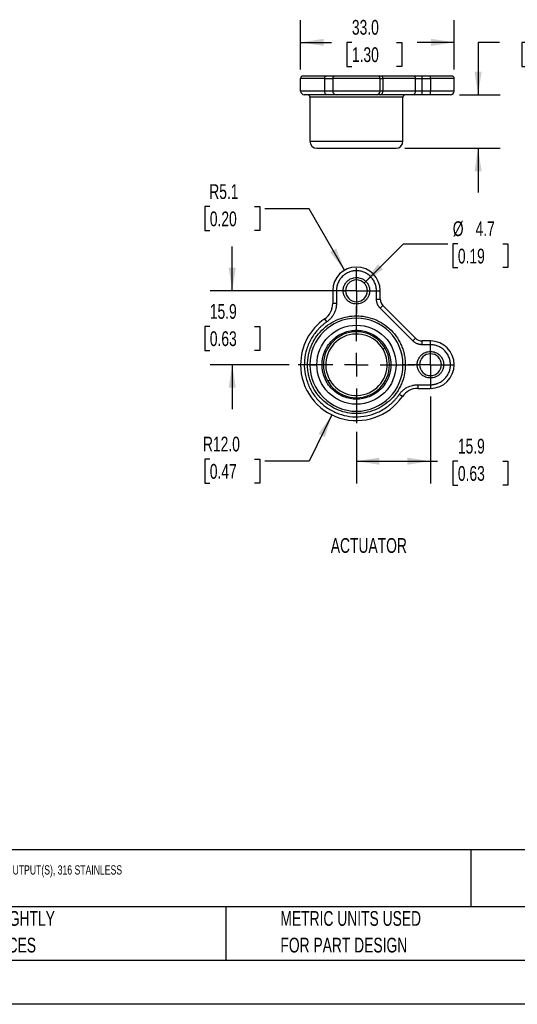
# Model space of a CAD drawing. Header units: millimetres. Extents: x 0 to 279, y 0 to 216.
# Tile 2 of 8: x 91 to 162, y 0 to 141. Entities that reach past the tile are written whole.
import ezdxf

# ---------------------------------------------------------------- set-up
doc = ezdxf.new("R2010")
doc.units = ezdxf.units.MM
doc.linetypes.add('CENTERX2', pattern=[20.32, 12.7, -2.54, 2.54, -2.54])
doc.layers.add('CENTER', color=40, linetype='CENTERX2')
doc.layers.add('DIMENSIONS', color=140, linetype='Continuous', lineweight=25)
doc.layers.add('TEXT', color=140, linetype='Continuous', lineweight=25)
doc.styles.add('SLDTEXTSTYLE0', font='TXT', dxfattribs={"width": 0.7})
doc.dimstyles.new('SLDDIMSTYLE1', dxfattribs={"dimtxt": 2.158008, "dimasz": 3.302, "dimexe": 0, "dimexo": 0.0625, "dimgap": 0.539502, "dimtad": 0, "dimtih": 1, "dimtoh": 1, "dimlfac": 1.5, "dimrnd": 1e-09, "dimzin": 12, "dimdsep": 46, "dimtxsty": 'SLDTEXTSTYLE0', "dimsah": 1, "dimcen": 0.09, "dimadec": 0, "dimazin": 3, "dimtfac": 1, "dimtmove": 0, "dimatfit": 0, "dimfxl": 0, "dimfrac": 2, "dimtolj": 1, "dimtzin": 12, "dimarcsym": 0})
doc.dimstyles.new('SLDDIMSTYLE2', dxfattribs={"dimtxt": 2.158008, "dimasz": 3.302, "dimexe": 0, "dimexo": 0.0625, "dimgap": 0.539502, "dimtad": 0, "dimtih": 1, "dimtoh": 1, "dimlfac": 1.5, "dimrnd": 1e-09, "dimzin": 12, "dimdsep": 46, "dimtxsty": 'SLDTEXTSTYLE0', "dimsah": 1, "dimcen": 0.09, "dimadec": 0, "dimazin": 3, "dimtfac": 1, "dimtofl": 0, "dimtmove": 0, "dimatfit": 3, "dimfxl": 0, "dimfrac": 2, "dimtolj": 1, "dimtzin": 12, "dimarcsym": 0})
doc.dimstyles.new('SLDDIMSTYLE3', dxfattribs={"dimtxt": 2.158008, "dimasz": 3.302, "dimexe": 0, "dimexo": 0.0625, "dimgap": 0.539502, "dimtad": 0, "dimtih": 1, "dimtoh": 1, "dimlfac": 1.5, "dimrnd": 1e-09, "dimzin": 4, "dimdsep": 46, "dimtxsty": 'SLDTEXTSTYLE0', "dimsah": 1, "dimcen": 0.09, "dimadec": 0, "dimazin": 1, "dimtfac": 1, "dimtofl": 0, "dimtmove": 0, "dimatfit": 3, "dimfxl": 0, "dimfrac": 2, "dimtolj": 1, "dimtzin": 12, "dimarcsym": 0})
doc.dimstyles.new('SLDDIMSTYLE6', dxfattribs={"dimtxt": 2.158008, "dimasz": 3.302, "dimexe": 0, "dimexo": 0.0625, "dimgap": 0.539502, "dimtad": 0, "dimtih": 1, "dimtoh": 1, "dimlfac": 1.5, "dimrnd": 1e-09, "dimzin": 12, "dimdsep": 46, "dimtxsty": 'SLDTEXTSTYLE0', "dimsah": 1, "dimcen": 0, "dimadec": 0, "dimazin": 3, "dimtfac": 1, "dimtofl": 0, "dimtmove": 0, "dimatfit": 3, "dimfxl": 0, "dimfrac": 2, "dimtolj": 1, "dimtzin": 12, "dimarcsym": 0})
doc.dimstyles.new('SLDDIMSTYLE7', dxfattribs={"dimtxt": 2.158008, "dimasz": 3.302, "dimexe": 0, "dimexo": 0.0625, "dimgap": 0.539502, "dimtad": 0, "dimtih": 1, "dimtoh": 1, "dimlfac": 1.5, "dimrnd": 1e-09, "dimzin": 4, "dimdsep": 46, "dimtxsty": 'SLDTEXTSTYLE0', "dimsah": 1, "dimcen": 0, "dimadec": 0, "dimazin": 1, "dimtfac": 1, "dimtofl": 0, "dimtmove": 0, "dimatfit": 3, "dimfxl": 0, "dimfrac": 2, "dimtolj": 1, "dimtzin": 12, "dimarcsym": 0})
doc.dimstyles.new('SLDDIMSTYLE8', dxfattribs={"dimtxt": 2.158008, "dimasz": 3.302, "dimexe": 0, "dimexo": 0.0625, "dimgap": 0.539502, "dimtad": 0, "dimtih": 1, "dimtoh": 1, "dimlfac": 1.5, "dimrnd": 1e-09, "dimzin": 12, "dimdsep": 46, "dimtxsty": 'SLDTEXTSTYLE0', "dimsah": 1, "dimcen": 0, "dimadec": 0, "dimazin": 3, "dimtfac": 1, "dimtofl": 0, "dimtmove": 0, "dimatfit": 3, "dimfxl": 0, "dimfrac": 2, "dimtolj": 1, "dimtzin": 12, "dimarcsym": 0})

# ---------------------------------------------------------------- blocks, each defined once
blk = doc.blocks.new('SW_NOTE_0')
at = {"layer": 'TEXT', "color": 0, "attachment_point": 1, "style": 'SLDTEXTSTYLE0'}
for s, insert, char_height in [('IDEM Z-RANGE SAFETY SWITCH SET, NON-CONTACT UNIQUELY CODED RFID, (2) OSSD SAFETY OUTPUT(S), (1) STATUS MONITORING OUTPUT(S), 316 STAINLESS', (0, 1.71), 1.32292), ('STEEL HOUSING, 18MM DIAMETER X 73MM BODY, 8-PIN M12 QUICK-DISCONNECT, 9.8IN/250MM CABLE LENGTH.', (0, -1.06), 1.3229)]:
    blk.add_mtext(s, dxfattribs=dict(at, insert=insert, char_height=char_height))
blk = doc.blocks.new('SW_NOTE_0_3')
at = {"layer": 'TEXT', "color": 0, "char_height": 2.1167, "attachment_point": 1, "style": 'SLDTEXTSTYLE0'}
for s, insert in [('PART DIMENSIONS MAY DIFFER SLIGHTLY', (0, 2.73)), ("DUE TO MANUFACTURER'S VARIANCES", (0, -1.09))]:
    blk.add_mtext(s, dxfattribs=dict(at, insert=insert))
blk = doc.blocks.new('SW_NOTE_0_6')
at = {"layer": 'TEXT', "color": 0, "char_height": 2.1167, "attachment_point": 1, "style": 'SLDTEXTSTYLE0'}
for s, insert in [('METRIC UNITS USED', (0, 2.73)), ('FOR PART DESIGN', (0, -1.09))]:
    blk.add_mtext(s, dxfattribs=dict(at, insert=insert))
blk = doc.blocks.new('_D_12')
at = {"layer": 'DIMENSIONS'}
for p, q in [((118.37, 114.31), (117.65, 114.31)), ((117.65, 114.31), (117.65, 110.88)), ((124.79, 114.31), (125.51, 114.31)), ((125.51, 114.31), (125.51, 110.88)), ((132.58, 114.01), (126.23, 114.01)), ((137.67, 105.2), (132.58, 114.01)), ((117.65, 110.88), (118.37, 110.88)), ((125.51, 110.88), (124.79, 110.88))]:
    blk.add_line(p, q, dxfattribs=at)
blk.add_solid([(137.67, 105.2), (136.46, 108.31), (135.58, 107.8)], dxfattribs=at)
at = {"layer": 'DIMENSIONS', "char_height": 2.117, "attachment_point": 1, "style": 'SLDTEXTSTYLE0'}
for s, insert in [('R5.1', (118.29, 117.52)), ('0.20', (118.37, 113.61))]:
    blk.add_mtext(s, dxfattribs=dict(at, insert=insert))
blk = doc.blocks.new('_D_13')
at = {"layer": 'DIMENSIONS'}
for p, q in [((121.58, 102.25), (121.58, 108.6)), ((136.2, 102.25), (118.4, 102.25)), ((118.37, 97.14), (117.65, 97.14)), ((117.65, 97.14), (117.65, 93.71)), ((124.79, 97.14), (125.51, 97.14)), ((125.51, 97.14), (125.51, 93.71)), ((117.65, 93.71), (118.37, 93.71)), ((125.51, 93.71), (124.79, 93.71)), ((129.74, 91.65), (118.4, 91.65)), ((121.58, 91.65), (121.58, 85.3))]:
    blk.add_line(p, q, dxfattribs=at)
for points in [[(121.58, 102.25), (122.09, 105.55), (121.07, 105.55)], [(121.58, 91.65), (121.07, 88.35), (122.09, 88.35)]]:
    blk.add_solid(points, dxfattribs=at)
at = {"layer": 'DIMENSIONS', "char_height": 2.117, "attachment_point": 1, "style": 'SLDTEXTSTYLE0'}
for s, insert in [('15.9', (118.37, 100.35)), ('0.63', (118.37, 96.44))]:
    blk.add_mtext(s, dxfattribs=dict(at, insert=insert))
blk = doc.blocks.new('_D_14')
at = {"layer": 'DIMENSIONS'}
for p, q in [((149.97, 87.12), (149.97, 74.65)), ((139.37, 82.02), (139.37, 74.65)), ((139.37, 77.83), (149.97, 77.83)), ((149.97, 77.83), (150.98, 77.83)), ((153.9, 77.83), (153.18, 77.83)), ((153.18, 77.83), (153.18, 74.4)), ((160.32, 77.83), (161.04, 77.83)), ((161.04, 77.83), (161.04, 74.4)), ((153.18, 74.4), (153.9, 74.4)), ((161.04, 74.4), (160.32, 74.4))]:
    blk.add_line(p, q, dxfattribs=at)
for points in [[(139.37, 77.83), (142.67, 77.32), (142.67, 78.34)], [(149.97, 77.83), (146.67, 78.34), (146.67, 77.32)]]:
    blk.add_solid(points, dxfattribs=at)
at = {"layer": 'DIMENSIONS', "char_height": 2.117, "attachment_point": 1, "style": 'SLDTEXTSTYLE0'}
for s, insert in [('15.9', (153.9, 81.04)), ('0.63', (153.9, 77.13))]:
    blk.add_mtext(s, dxfattribs=dict(at, insert=insert))
blk = doc.blocks.new('_D_15')
at = {"layer": 'DIMENSIONS'}
for p, q in [((135.85, 84.47), (132.58, 77.83)), ((118.37, 78.13), (117.65, 78.13)), ((117.65, 78.13), (117.65, 74.7)), ((124.79, 78.13), (125.51, 78.13)), ((125.51, 78.13), (125.51, 74.7)), ((132.58, 77.83), (126.23, 77.83)), ((117.65, 74.7), (118.37, 74.7)), ((125.51, 74.7), (124.79, 74.7))]:
    blk.add_line(p, q, dxfattribs=at)
blk.add_solid([(135.85, 84.47), (133.93, 81.73), (134.85, 81.28)], dxfattribs=at)
at = {"layer": 'DIMENSIONS', "char_height": 2.117, "attachment_point": 1, "style": 'SLDTEXTSTYLE0'}
for s, insert in [('R12.0', (117.39, 81.34)), ('0.47', (118.37, 77.43))]:
    blk.add_mtext(s, dxfattribs=dict(at, insert=insert))
blk = doc.blocks.new('_D_16')
at = {"layer": 'DIMENSIONS'}
for p, q in [((140.48, 103.36), (146.1, 108.98)), ((146.1, 108.98), (152.45, 108.98)), ((153.9, 108.98), (153.18, 108.98)), ((153.18, 108.98), (153.18, 105.56)), ((160.32, 108.98), (161.04, 108.98)), ((161.04, 108.98), (161.04, 105.56)), ((153.18, 105.56), (153.9, 105.56)), ((161.04, 105.56), (160.32, 105.56))]:
    blk.add_line(p, q, dxfattribs=at)
blk.add_solid([(140.48, 103.36), (143.17, 105.34), (142.45, 106.05)], dxfattribs=at)
at = {"layer": 'DIMENSIONS', "char_height": 2.117, "attachment_point": 1, "style": 'SLDTEXTSTYLE0'}
for s, insert in [('%%c', (153.17, 112.2)), ('4.7', (156.43, 112.2)), ('0.19', (153.9, 108.28))]:
    blk.add_mtext(s, dxfattribs=dict(at, insert=insert))
blk = doc.blocks.new('SW_CENTERMARKSYMBOL_1')
at = {"layer": 'CENTER', "color": 0}
for p, q in [((0, 3.39), (0, 8.36)), ((0, 0), (0, 1.69)), ((-3.39, 0), (-8.36, 0)), ((0, 0), (-1.69, 0)), ((0, 0), (0, -1.69)), ((0, 0), (1.69, 0)), ((3.39, 0), (8.36, 0)), ((0, -3.39), (0, -8.36))]:
    blk.add_line(p, q, dxfattribs=at)
blk = doc.blocks.new('SW_CENTERMARKSYMBOL_2')
at = {"layer": 'CENTER', "color": 0}
for p, q in [((0, 1.69), (0, 3.26)), ((0, 0), (0, 1.69)), ((-1.69, 0), (-3.26, 0)), ((0, 0), (-1.69, 0)), ((0, 0), (0, -1.69)), ((0, 0), (1.69, 0)), ((1.69, 0), (3.26, 0)), ((0, -1.69), (0, -3.26))]:
    blk.add_line(p, q, dxfattribs=at)
blk = doc.blocks.new('SW_CENTERMARKSYMBOL_3')
at = {"layer": 'CENTER', "color": 0}
for p, q in [((0, 1.69), (0, 3.26)), ((0, 0), (0, 1.69)), ((-1.69, 0), (-3.26, 0)), ((0, 0), (-1.69, 0)), ((0, 0), (0, -1.69)), ((0, 0), (1.69, 0)), ((1.69, 0), (3.26, 0)), ((0, -1.69), (0, -3.26))]:
    blk.add_line(p, q, dxfattribs=at)
blk = doc.blocks.new('_D_17')
at = {"layer": 'DIMENSIONS'}
for p, q in [((131.37, 133.95), (131.37, 141.02)), ((153.37, 133.95), (153.37, 141.02)), ((131.37, 137.84), (135.8, 137.84)), ((138.72, 137.84), (138, 137.84)), ((138, 137.84), (138, 134.41)), ((145.13, 137.84), (145.86, 137.84)), ((145.86, 137.84), (145.86, 134.41)), ((153.37, 137.84), (148.06, 137.84)), ((138, 134.41), (138.72, 134.41)), ((145.86, 134.41), (145.13, 134.41))]:
    blk.add_line(p, q, dxfattribs=at)
for points in [[(131.37, 137.84), (134.67, 137.34), (134.67, 138.35)], [(153.37, 137.84), (150.07, 138.35), (150.07, 137.34)]]:
    blk.add_solid(points, dxfattribs=at)
at = {"layer": 'DIMENSIONS', "char_height": 2.117, "attachment_point": 1, "style": 'SLDTEXTSTYLE0'}
for s, insert in [('33.0', (138.72, 141.06)), ('1.30', (138.72, 137.14))]:
    blk.add_mtext(s, dxfattribs=dict(at, insert=insert))
blk = doc.blocks.new('_D_18')
at = {"layer": 'DIMENSIONS'}
for p, q in [((159.87, 137.84), (156.79, 137.84)), ((156.79, 137.84), (156.79, 130.34)), ((163.77, 137.84), (163.04, 137.84)), ((163.04, 137.84), (163.04, 134.41)), ((170.18, 137.84), (170.9, 137.84)), ((170.9, 137.84), (170.9, 134.41)), ((163.04, 134.41), (163.77, 134.41)), ((170.9, 134.41), (170.18, 134.41)), ((154.11, 130.34), (159.97, 130.34)), ((146.31, 122.68), (159.97, 122.68)), ((156.79, 122.68), (156.79, 116.33))]:
    blk.add_line(p, q, dxfattribs=at)
for points in [[(156.79, 130.34), (157.3, 133.64), (156.29, 133.64)], [(156.79, 122.68), (156.29, 119.37), (157.3, 119.37)]]:
    blk.add_solid(points, dxfattribs=at)
at = {"layer": 'DIMENSIONS', "char_height": 2.117, "attachment_point": 1, "style": 'SLDTEXTSTYLE0'}
for s, insert in [('11.5', (163.77, 141.06)), ('0.45', (163.77, 137.14))]:
    blk.add_mtext(s, dxfattribs=dict(at, insert=insert))

msp = doc.modelspace()

# ---------------------------------------------------------------- linework, layer by layer
for p, q in [((134.8205, 132.6753), (131.3705, 132.6753)), ((131.3705, 130.8753), (131.3705, 132.6753)), ((134.8205, 132.6753), (135.9705, 132.6753)), ((134.8205, 130.8753), (134.8205, 132.6753)), ((142.7705, 132.6753), (135.9705, 132.6753)), ((135.9705, 132.6753), (135.9705, 130.8753)), ((142.7705, 130.8753), (142.7705, 132.6753)), ((142.7705, 132.6753), (143.161, 132.6753)), ((147.6008, 133.0086), (142.9253, 133.0086)), ((143.161, 132.6753), (143.161, 130.8753)), ((147.8365, 132.6753), (143.161, 132.6753)), ((147.8365, 130.8753), (147.8365, 132.6753)), ((147.8365, 132.6753), (148.7793, 132.6753)), ((148.7793, 132.6753), (148.7793, 133.0086)), ((149.9705, 133.0086), (148.7793, 133.0086)), ((148.7793, 130.8753), (148.7793, 132.6753)), ((148.7793, 132.6753), (149.9705, 132.6753)), ((149.9705, 132.6753), (149.9705, 133.0086)), ((153.3705, 132.6753), (149.9705, 132.6753)), ((149.9705, 132.6753), (149.9705, 130.8753)), ((153.3705, 130.8753), (153.3705, 132.6753)), ((134.8205, 130.8753), (131.3705, 130.8753)), ((146.0372, 130.0086), (132.7039, 130.0086)), ((132.7039, 130.0086), (132.7039, 123.6753)), ((135.9705, 130.8753), (134.8205, 130.8753)), ((142.7705, 130.8753), (135.9705, 130.8753)), ((143.161, 130.8753), (142.7705, 130.8753)), ((147.4594, 130.3419), (142.7839, 130.3419)), ((147.8365, 130.8753), (143.161, 130.8753)), ((146.0372, 123.6753), (146.0372, 130.0086)), ((148.7793, 130.8753), (147.8365, 130.8753)), ((148.7793, 130.3419), (148.7793, 130.8753)), ((149.9705, 130.8753), (148.7793, 130.8753)), ((149.9705, 130.3419), (148.7793, 130.3419)), ((153.3705, 130.8753), (149.9705, 130.8753)), ((149.9705, 130.3419), (149.9705, 130.8753)), ((132.7039, 123.6753), (146.0372, 123.6753)), ((135.9705, 102.2521), (135.9705, 100.4255)), ((136.5039, 102.2521), (135.9705, 102.2521)), ((136.5039, 102.2521), (136.5039, 100.4255)), ((137.4705, 102.2521), (137.8039, 102.2521)), ((140.9372, 102.2521), (141.2705, 102.2521)), ((142.2372, 101.0609), (142.2372, 102.2521)), ((142.2372, 102.2521), (142.7705, 102.2521)), ((142.7705, 101.0609), (142.7705, 102.2521)), ((136.5039, 100.4255), (135.9705, 100.4255)), ((142.2372, 101.0609), (142.7705, 101.0609)), ((142.7839, 99.741), (143.161, 100.1181)), ((147.4594, 95.0655), (142.7839, 99.741)), ((147.8365, 95.4426), (143.161, 100.1181)), ((135.1239, 97.7935), (134.8205, 98.2322)), ((147.4594, 95.0655), (147.8365, 95.4426)), ((148.7793, 94.5188), (148.7793, 95.0521)), ((149.9705, 95.0521), (148.7793, 95.0521)), ((149.9705, 94.5188), (149.9705, 95.0521)), ((143.4651, 94.0267), (143.1768, 93.8595)), ((149.9705, 94.5188), (148.7793, 94.5188)), ((132.7039, 91.6521), (132.3705, 91.6521)), ((132.7039, 91.6521), (133.7039, 91.6521)), ((134.4372, 91.6521), (134.6372, 91.6521)), ((144.1039, 91.6521), (144.3039, 91.6521)), ((145.0372, 91.6521), (146.0372, 91.6521)), ((146.3705, 91.6521), (146.0372, 91.6521)), ((148.0705, 91.6521), (148.4039, 91.6521)), ((151.5372, 91.6521), (151.8705, 91.6521)), ((152.8372, 91.6521), (153.3705, 91.6521)), ((135.5643, 89.4447), (135.2759, 89.2775)), ((148.144, 88.7854), (149.9705, 88.7854)), ((148.144, 88.7854), (148.144, 88.2521)), ((148.144, 88.2521), (149.9705, 88.2521)), ((149.9705, 88.7854), (149.9705, 88.2521)), ((145.9506, 87.1021), (145.5119, 87.4054))]:
    msp.add_line(p, q)
at = {"color": 7, "linetype": 'Continuous'}
msp.add_line((279.4025, 0.0027), (0.0025, 0.0027), dxfattribs=at)
at = {"flags": 128}
for points in [[(134.8205, 132.6753), (134.8242, 132.7403), (134.8349, 132.8028), (134.8525, 132.8605), (134.876, 132.911), (134.9048, 132.9524), (134.9376, 132.9832), (134.9731, 133.0022), (135.0101, 133.0086)], [(135.1239, 130.3419), (135.0647, 130.3522), (135.0078, 130.3825), (134.9553, 130.4318), (134.9094, 130.4981), (134.8716, 130.579), (134.8436, 130.6712), (134.8263, 130.7712), (134.8205, 130.8753)]]:
    msp.add_lwpolyline(points, dxfattribs=at)
for centre, radius, start, end in [((131.7039, 132.6753), 0.3333, 90, 180), ((136.3039, 132.6753), 0.3333, 90, 180), ((142.4372, 132.6753), 0.3333, 0, 90), ((142.8664, 132.7169), 0.2976, 351.950533, 78.578246), ((147.5419, 132.7169), 0.2976, 351.950533, 78.578246), ((153.0372, 132.6753), 0.3333, 0, 90), ((131.9039, 130.8753), 0.5333, 180, 270), ((132.3705, 130.0086), 0.3333, 0, 90), ((136.5039, 130.8753), 0.5333, 180, 270), ((142.2372, 130.8753), 0.5333, 270, 0), ((142.6896, 130.8086), 0.4761, 281.421754, 8.049467), ((146.3705, 130.0086), 0.3333, 90, 180), ((147.3651, 130.8086), 0.4761, 281.421754, 8.049467), ((152.8372, 130.8753), 0.5333, 270, 0), ((133.7039, 123.6753), 1, 180, 270), ((145.0372, 123.6753), 1, 270, 0), ((139.3705, 102.2521), 3.4, 0, 180), ((139.3705, 102.2521), 1.5667, 0, 180), ((139.3705, 102.2521), 1.5667, 180, 0), ((133.3039, 100.4255), 2.6667, 304.663105, 0), ((144.1039, 101.0609), 1.3333, 180, 225), ((139.3705, 91.6521), 8, 124.663105, 180), ((139.3705, 91.6521), 6.6667, 0, 180), ((139.3705, 91.6521), 4.7333, 0, 180), ((148.7793, 96.3854), 1.3333, 225, 270), ((149.9705, 91.6521), 3.4, 0, 90), ((149.9705, 91.6521), 1.5667, 0, 180), ((139.3705, 91.6521), 8, 180, 325.336895), ((139.3705, 91.6521), 6.6667, 180, 0), ((139.3705, 91.6521), 4.7333, 180, 0), ((149.9705, 91.6521), 1.5667, 180, 0), ((149.9705, 91.6521), 3.4, 270, 0), ((148.144, 85.5854), 2.6667, 90, 145.336895)]:
    msp.add_arc(centre, radius, start, end)
for points, knots in [([(135.0101, 133.0086), (134.8632, 133.0086), (134.5697, 133.0086), (134.1593, 133.0086), (133.7683, 133.0086), (133.4015, 133.0086), (133.0623, 133.0086), (132.7559, 133.0086), (132.4841, 133.0086), (132.2497, 133.0086), (132.056, 133.0086), (131.9035, 133.0086), (131.7919, 133.0086), (131.7269, 133.0086), (131.6995, 133.0086), (131.7056, 133.0086), (131.7065, 133.0086)], [0, 0, 0, 0, 0.07339262, 0.14661106, 0.22002485, 0.29644918, 0.37268616, 0.44915347, 0.52686602, 0.60438083, 0.68213707, 0.75920015, 0.83607077, 0.91317718, 0.98774708, 1, 1, 1, 1]), ([(142.4372, 133.0086), (142.4372, 133.0086), (141.0631, 133.0086), (137.678, 133.0086), (136.3039, 133.0086), (136.3039, 133.0086)], [0, 0, 0, 0, 0.5, 0.5, 1, 1, 1, 1]), ([(135.1239, 130.3419), (134.9808, 130.3419), (134.695, 130.3419), (134.2952, 130.3419), (133.9144, 130.3419), (133.5572, 130.3419), (133.2269, 130.3419), (132.9285, 130.3419), (132.6637, 130.3419), (132.4355, 130.3419), (132.2469, 130.3419), (132.0983, 130.3419), (131.9896, 130.3419), (131.9263, 130.3419), (131.8996, 130.3419), (131.9056, 130.3419), (131.9064, 130.3419)], [0, 0, 0, 0, 0.07339233, 0.14661077, 0.22002484, 0.2964486, 0.37268559, 0.44915346, 0.52686543, 0.60438024, 0.68213707, 0.75919957, 0.83607019, 0.91317718, 0.98774651, 1, 1, 1, 1]), ([(136.5039, 130.3419), (136.5032, 130.3419), (136.5018, 130.3419), (136.4906, 130.3419), (136.4726, 130.3419), (136.4473, 130.3419), (136.398, 130.3419), (136.306, 130.3419), (136.145, 130.3419), (135.9419, 130.3419), (135.7273, 130.3419), (135.519, 130.3419), (135.3293, 130.3419), (135.1924, 130.3419), (135.1239, 130.3419)], [0, 0, 0, 0, 0.04937004, 0.09858098, 0.14774467, 0.1969733, 0.24637858, 0.37314374, 0.50002018, 0.62678535, 0.75366179, 0.83583666, 0.91777615, 1, 1, 1, 1]), ([(142.2372, 130.3419), (142.2366, 130.3419), (142.2354, 130.3419), (142.2256, 130.3419), (142.21, 130.3419), (142.1879, 130.3419), (142.1596, 130.3419), (142.1249, 130.3419), (142.084, 130.3419), (142.0192, 130.3419), (141.9203, 130.3419), (141.773, 130.3419), (141.5996, 130.3419), (141.3353, 130.3419), (140.9535, 130.3419), (140.4444, 130.3419), (139.911, 130.3419), (139.3706, 130.3419), (138.8301, 130.3419), (138.2967, 130.3419), (137.7875, 130.3419), (137.4058, 130.3419), (137.1415, 130.3419), (136.9682, 130.3419), (136.8208, 130.3419), (136.7033, 130.3419), (136.6131, 130.3419), (136.5502, 130.3419), (136.511, 130.3419), (136.5062, 130.3419), (136.5039, 130.3419)], [0, 0, 0, 0, 0.01512611, 0.030152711, 0.045113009, 0.060040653, 0.074969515, 0.089933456, 0.104966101, 0.120100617, 0.1522578, 0.184453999, 0.217295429, 0.250176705, 0.315811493, 0.380082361, 0.440029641, 0.50001622, 0.55996351, 0.619950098, 0.684220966, 0.749855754, 0.782697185, 0.815578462, 0.847735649, 0.87993185, 0.91007673, 0.939956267, 0.969840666, 1, 1, 1, 1]), ([(142.7839, 130.3419), (142.7594, 130.3419), (142.7107, 130.3419), (142.6432, 130.3419), (142.5803, 130.3419), (142.5224, 130.3419), (142.4694, 130.3419), (142.4214, 130.3419), (142.3677, 130.3419), (142.3143, 130.3419), (142.2699, 130.3419), (142.2422, 130.3419), (142.2389, 130.3419), (142.2372, 130.3419)], [0, 0, 0, 0, 0.071975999, 0.143395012, 0.214481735, 0.285464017, 0.356570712, 0.42802948, 0.500064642, 0.625614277, 0.749971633, 0.874359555, 1, 1, 1, 1]), ([(148.7793, 130.3419), (148.7441, 130.3419), (148.6741, 130.3419), (148.5696, 130.3419), (148.4662, 130.3419), (148.364, 130.3419), (148.2629, 130.3419), (148.163, 130.3419), (148.0402, 130.3419), (147.8976, 130.3419), (147.7406, 130.3419), (147.5928, 130.3419), (147.504, 130.3419), (147.4594, 130.3419)], [0, 0, 0, 0, 0.071976, 0.14339501, 0.21448173, 0.28546402, 0.35657071, 0.42802948, 0.50006464, 0.62561428, 0.74997163, 0.87435956, 1, 1, 1, 1]), ([(152.8372, 130.3419), (152.8366, 130.3419), (152.8354, 130.3419), (152.8256, 130.3419), (152.81, 130.3419), (152.7879, 130.3419), (152.7596, 130.3419), (152.7249, 130.3419), (152.684, 130.3419), (152.6192, 130.3419), (152.5203, 130.3419), (152.373, 130.3419), (152.1996, 130.3419), (152.0012, 130.3419), (151.7813, 130.3419), (151.5437, 130.3419), (151.2915, 130.3419), (151.0331, 130.3419), (150.7711, 130.3419), (150.5086, 130.3419), (150.2412, 130.3419), (150.061, 130.3419), (149.9705, 130.3419)], [0, 0, 0, 0, 0.03023281, 0.06026674, 0.09016814, 0.12000428, 0.14984285, 0.17975153, 0.20979753, 0.24004715, 0.30432026, 0.36867135, 0.43431207, 0.50003244, 0.56567317, 0.63139353, 0.69566665, 0.76001775, 0.82026883, 0.87998957, 0.93972003, 1, 1, 1, 1]), ([(133.7039, 122.6753), (133.7039, 122.6753), (134.3009, 122.6753), (136.4263, 122.6753), (137.8677, 122.6753), (140.8734, 122.6753), (142.3148, 122.6753), (144.4401, 122.6753), (145.0372, 122.6753), (145.0372, 122.6753)], [0, 0, 0, 0, 0.25, 0.25, 0.5, 0.5, 0.75, 0.75, 1, 1, 1, 1]), ([(142.2372, 102.2521), (142.2366, 102.2975), (142.2354, 102.3879), (142.2256, 102.5229), (142.21, 102.6568), (142.1879, 102.7894), (142.1596, 102.9209), (142.1249, 103.0511), (142.084, 103.1802), (142.0192, 103.3556), (141.9203, 103.573), (141.773, 103.8251), (141.5996, 104.0628), (141.3353, 104.3557), (140.9535, 104.6661), (140.4444, 104.9294), (139.911, 105.0855), (139.3706, 105.1354), (138.8301, 105.0856), (138.2967, 104.9295), (137.7875, 104.6661), (137.4058, 104.3558), (137.1415, 104.0629), (136.9682, 103.8253), (136.8208, 103.5731), (136.7033, 103.3147), (136.6131, 103.0527), (136.5502, 102.7902), (136.511, 102.5227), (136.5062, 102.3426), (136.5039, 102.2521)], [0, 0, 0, 0, 0.01512611, 0.030152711, 0.045113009, 0.060040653, 0.074969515, 0.089933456, 0.104966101, 0.120100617, 0.1522578, 0.184453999, 0.217295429, 0.250176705, 0.315811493, 0.380082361, 0.440029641, 0.50001622, 0.55996351, 0.619950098, 0.684220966, 0.749855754, 0.782697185, 0.815578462, 0.847735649, 0.87993185, 0.91007673, 0.939956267, 0.969840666, 1, 1, 1, 1]), ([(137.4705, 102.2521), (137.471, 102.2864), (137.4721, 102.3549), (137.4805, 102.457), (137.4941, 102.5581), (137.5132, 102.6581), (137.5377, 102.7572), (137.5677, 102.8552), (137.6356, 103.0407), (137.7707, 103.303), (138.0178, 103.6046), (138.3196, 103.8519), (138.6574, 104.026), (139.0122, 104.1301), (139.3704, 104.1631), (139.7287, 104.1301), (140.0834, 104.0261), (140.4213, 103.8519), (140.723, 103.6048), (140.9703, 103.3031), (141.1171, 103.018), (141.1981, 102.7828), (141.2398, 102.6088), (141.2658, 102.4315), (141.2689, 102.3121), (141.2705, 102.2521)], [0, 0, 0, 0, 0.01728009, 0.03443717, 0.05152097, 0.06858187, 0.08567046, 0.10283708, 0.12013139, 0.18508009, 0.25008871, 0.31503744, 0.38004608, 0.44000053, 0.50001429, 0.55996876, 0.61998254, 0.68493124, 0.74993986, 0.81488859, 0.87989723, 0.91004717, 0.93993404, 0.96982825, 1, 1, 1, 1]), ([(141.2705, 102.2521), (141.27, 102.2178), (141.269, 102.1493), (141.2605, 102.0472), (141.247, 101.9461), (141.2278, 101.8461), (141.2033, 101.747), (141.1733, 101.649), (141.1054, 101.4634), (140.9703, 101.2012), (140.7232, 100.8996), (140.4214, 100.6523), (140.0836, 100.4781), (139.7288, 100.3741), (139.3706, 100.3411), (139.0123, 100.3741), (138.6577, 100.4781), (138.3197, 100.6522), (138.018, 100.8994), (137.7707, 101.2011), (137.6239, 101.4862), (137.5429, 101.7214), (137.5013, 101.8954), (137.4753, 102.0727), (137.4721, 102.1921), (137.4705, 102.2521)], [0, 0, 0, 0, 0.01728009, 0.03443717, 0.05152097, 0.06858187, 0.08567046, 0.10283708, 0.12013139, 0.18508009, 0.25008871, 0.31503744, 0.38004608, 0.44000053, 0.50001429, 0.55996876, 0.61998254, 0.68493124, 0.74993986, 0.81488859, 0.87989723, 0.91004717, 0.93993404, 0.96982825, 1, 1, 1, 1]), ([(136.5039, 100.4255), (136.5032, 100.3747), (136.5018, 100.2732), (136.4906, 100.1213), (136.4726, 99.9704), (136.4473, 99.8202), (136.398, 99.5933), (136.306, 99.2942), (136.145, 98.936), (135.9419, 98.5998), (135.7273, 98.3274), (135.519, 98.1117), (135.3293, 97.9426), (135.1924, 97.8433), (135.1239, 97.7935)], [0, 0, 0, 0, 0.04937004, 0.09858098, 0.14774467, 0.1969733, 0.24637858, 0.37314374, 0.50002018, 0.62678535, 0.75366179, 0.83583666, 0.91777615, 1, 1, 1, 1]), ([(142.7839, 99.741), (142.7594, 99.7662), (142.7107, 99.8166), (142.6432, 99.8968), (142.5803, 99.9801), (142.5224, 100.0668), (142.4694, 100.1567), (142.4214, 100.25), (142.3677, 100.3701), (142.3143, 100.5183), (142.2699, 100.696), (142.2422, 100.8773), (142.2389, 100.9995), (142.2372, 101.0609)], [0, 0, 0, 0, 0.071975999, 0.143395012, 0.214481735, 0.285464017, 0.356570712, 0.42802948, 0.500064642, 0.625614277, 0.749971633, 0.874359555, 1, 1, 1, 1]), ([(135.1239, 97.7935), (135.0619, 97.7499), (134.9383, 97.6628), (134.758, 97.5252), (134.582, 97.3828), (134.4106, 97.235), (134.2436, 97.082), (134.0811, 96.9238), (133.7847, 96.6171), (133.381, 96.1364), (132.9203, 95.4437), (132.5367, 94.6999), (132.1404, 93.6567), (131.8714, 92.3001), (131.9109, 90.6758), (132.2898, 89.1072), (133.0036, 87.6353), (134.0463, 86.3279), (135.3538, 85.2852), (136.8257, 84.5714), (138.3942, 84.1924), (140.0185, 84.153), (141.375, 84.422), (142.4182, 84.8182), (143.1619, 85.2018), (143.8548, 85.6625), (144.3788, 86.1027), (144.7629, 86.4822), (145.0295, 86.7758), (145.2812, 87.0824), (145.435, 87.2976), (145.5119, 87.4054)], [0, 0, 0, 0, 0.00869755, 0.01737561, 0.02604217, 0.03470527, 0.04337294, 0.0520532, 0.06075405, 0.09236673, 0.12399312, 0.15613735, 0.18829553, 0.25196204, 0.31357973, 0.37352592, 0.43598114, 0.50000236, 0.56402357, 0.62647879, 0.68642498, 0.74804267, 0.81170918, 0.84385341, 0.8760116, 0.90762427, 0.93925066, 0.95445699, 0.96962196, 0.98478861, 1, 1, 1, 1]), ([(132.3705, 91.6521), (132.3711, 91.7233), (132.3724, 91.8657), (132.3825, 92.079), (132.3986, 92.2917), (132.4214, 92.5038), (132.4506, 92.7153), (132.5122, 93.0787), (132.6324, 93.5894), (132.8549, 94.2416), (133.1444, 94.8776), (133.6252, 95.7008), (134.3856, 96.6373), (135.505, 97.5464), (136.7595, 98.1964), (138.0641, 98.5714), (139.3705, 98.6913), (140.6769, 98.5714), (141.9815, 98.1964), (143.2361, 97.5464), (144.3555, 96.6373), (145.1158, 95.7009), (145.5966, 94.8777), (145.8861, 94.2418), (146.1086, 93.5895), (146.2453, 93.0096), (146.3226, 92.5045), (146.3631, 92.0791), (146.368, 91.7945), (146.3705, 91.6521)], [0, 0, 0, 0, 0.00973125, 0.01944528, 0.02915114, 0.0388579, 0.04857462, 0.05831033, 0.0891984, 0.12010239, 0.15227815, 0.18446989, 0.25011908, 0.31576827, 0.38005324, 0.4417723, 0.50000335, 0.5582344, 0.61995346, 0.68423843, 0.74988762, 0.81553681, 0.84771257, 0.87990431, 0.91079238, 0.94169636, 0.96113943, 0.98054978, 1, 1, 1, 1]), ([(133.7039, 91.6521), (133.7039, 93.1549), (134.3009, 94.5964), (136.4263, 96.7217), (137.8677, 97.3188), (140.8734, 97.3188), (142.3148, 96.7217), (144.4401, 94.5964), (145.0372, 93.1549), (145.0372, 91.6521)], [0, 0, 0, 0, 0.25, 0.25, 0.5, 0.5, 0.75, 0.75, 1, 1, 1, 1]), ([(134.4372, 91.6521), (134.4378, 91.7123), (134.4391, 91.8327), (134.4493, 92.0129), (134.4657, 92.1926), (134.4888, 92.3717), (134.5347, 92.6477), (134.6217, 93.0174), (134.7785, 93.477), (134.9825, 93.9253), (135.3214, 94.5054), (135.8573, 95.1655), (136.6462, 95.8062), (137.5304, 96.2643), (138.4498, 96.5286), (139.3705, 96.613), (140.2912, 96.5286), (141.2107, 96.2643), (142.0948, 95.8062), (142.8837, 95.1655), (143.4195, 94.5055), (143.7584, 93.9254), (143.9624, 93.4773), (144.1193, 93.0175), (144.2156, 92.6088), (144.2701, 92.2528), (144.2986, 91.9531), (144.3021, 91.7525), (144.3039, 91.6521)], [0, 0, 0, 0, 0.01167387, 0.0233261, 0.03497232, 0.04662821, 0.05830938, 0.08919415, 0.12010149, 0.15227394, 0.18446906, 0.25011832, 0.31576757, 0.3800526, 0.44177173, 0.50000283, 0.55823394, 0.61995307, 0.6842381, 0.74988735, 0.81553661, 0.84770905, 0.87990418, 0.91078894, 0.94169629, 0.96113789, 0.98054826, 1, 1, 1, 1]), ([(143.1768, 93.8595), (142.5913, 94.8689), (141.6288, 95.6045), (139.3733, 96.2042), (138.1726, 96.0438), (136.1537, 94.8729), (135.4181, 93.9104), (134.8184, 91.6549), (134.9789, 90.4542), (135.5643, 89.4447)], [0, 0, 0, 0, 0.25, 0.25, 0.5, 0.5, 0.75, 0.75, 1, 1, 1, 1]), ([(148.7793, 94.5188), (148.7441, 94.5193), (148.6741, 94.5204), (148.5696, 94.5294), (148.4662, 94.5439), (148.364, 94.5642), (148.2629, 94.5904), (148.163, 94.6223), (148.0402, 94.6693), (147.8976, 94.7364), (147.7406, 94.8306), (147.5928, 94.9392), (147.504, 95.0233), (147.4594, 95.0655)], [0, 0, 0, 0, 0.071976, 0.14339501, 0.21448173, 0.28546402, 0.35657071, 0.42802948, 0.50006464, 0.62561428, 0.74997163, 0.87435956, 1, 1, 1, 1]), ([(135.5643, 89.4447), (136.1497, 88.4353), (137.1122, 87.6997), (139.3677, 87.1), (140.5684, 87.2604), (142.5873, 88.4313), (143.323, 89.3938), (143.9226, 91.6493), (143.7622, 92.85), (143.1768, 93.8595)], [0, 0, 0, 0, 0.25, 0.25, 0.5, 0.5, 0.75, 0.75, 1, 1, 1, 1]), ([(148.0705, 91.6521), (148.071, 91.6864), (148.0721, 91.7549), (148.0805, 91.857), (148.0941, 91.9581), (148.1132, 92.0581), (148.1377, 92.1572), (148.1677, 92.2552), (148.2356, 92.4407), (148.3707, 92.703), (148.6178, 93.0046), (148.9196, 93.2519), (149.2574, 93.426), (149.6122, 93.5301), (149.9704, 93.5631), (150.3287, 93.5301), (150.6834, 93.4261), (151.0213, 93.2519), (151.323, 93.0048), (151.5703, 92.7031), (151.7171, 92.418), (151.7981, 92.1828), (151.8398, 92.0088), (151.8658, 91.8315), (151.8689, 91.7121), (151.8705, 91.6521)], [0, 0, 0, 0, 0.01728009, 0.03443717, 0.05152097, 0.06858187, 0.08567046, 0.10283708, 0.12013139, 0.18508009, 0.25008871, 0.31503744, 0.38004608, 0.44000053, 0.50001429, 0.55996876, 0.61998254, 0.68493124, 0.74993986, 0.81488859, 0.87989723, 0.91004717, 0.93993404, 0.96982825, 1, 1, 1, 1]), ([(152.8372, 91.6521), (152.8366, 91.6975), (152.8354, 91.7879), (152.8256, 91.9229), (152.81, 92.0568), (152.7879, 92.1894), (152.7596, 92.3209), (152.7249, 92.4511), (152.684, 92.5802), (152.6192, 92.7556), (152.5203, 92.973), (152.373, 93.2251), (152.1996, 93.4628), (152.0012, 93.6826), (151.7813, 93.8811), (151.5437, 94.0544), (151.2915, 94.2019), (151.0331, 94.3194), (150.7711, 94.4095), (150.5086, 94.4724), (150.2412, 94.5116), (150.061, 94.5164), (149.9705, 94.5188)], [0, 0, 0, 0, 0.03023281, 0.06026674, 0.09016814, 0.12000428, 0.14984285, 0.17975153, 0.20979753, 0.24004715, 0.30432026, 0.36867135, 0.43431207, 0.50003244, 0.56567317, 0.63139353, 0.69566665, 0.76001775, 0.82026883, 0.87998957, 0.93972003, 1, 1, 1, 1]), ([(146.3705, 91.6521), (146.3699, 91.5808), (146.3686, 91.4385), (146.3585, 91.2252), (146.3424, 91.0125), (146.3196, 90.8004), (146.2904, 90.5889), (146.2289, 90.2255), (146.1087, 89.7147), (145.8862, 89.0626), (145.5967, 88.4266), (145.1158, 87.6034), (144.3555, 86.6669), (143.2361, 85.7578), (141.9815, 85.1078), (140.6769, 84.7328), (139.3705, 84.6129), (138.0641, 84.7328), (136.7595, 85.1078), (135.505, 85.7578), (134.3856, 86.6669), (133.6253, 87.6033), (133.1444, 88.4265), (132.8549, 89.0624), (132.6324, 89.7146), (132.4958, 90.2946), (132.4185, 90.7997), (132.378, 91.2251), (132.373, 91.5097), (132.3705, 91.6521)], [0, 0, 0, 0, 0.00973125, 0.01944528, 0.02915114, 0.0388579, 0.04857462, 0.05831033, 0.0891984, 0.12010239, 0.15227815, 0.18446989, 0.25011908, 0.31576827, 0.38005324, 0.4417723, 0.50000335, 0.5582344, 0.61995346, 0.68423843, 0.74988762, 0.81553681, 0.84771257, 0.87990431, 0.91079238, 0.94169636, 0.96113943, 0.98054978, 1, 1, 1, 1]), ([(145.0372, 91.6521), (145.0372, 90.1492), (144.4401, 88.7078), (142.3148, 86.5825), (140.8734, 85.9854), (137.8677, 85.9854), (136.4263, 86.5825), (134.3009, 88.7078), (133.7039, 90.1492), (133.7039, 91.6521)], [0, 0, 0, 0, 0.25, 0.25, 0.5, 0.5, 0.75, 0.75, 1, 1, 1, 1]), ([(144.3039, 91.6521), (144.3032, 91.5919), (144.302, 91.4715), (144.2917, 91.2912), (144.2753, 91.1116), (144.2522, 90.9325), (144.2063, 90.6565), (144.1193, 90.2867), (143.9625, 89.8272), (143.7585, 89.3789), (143.4196, 88.7988), (142.8837, 88.1387), (142.0948, 87.498), (141.2107, 87.0399), (140.2912, 86.7756), (139.3705, 86.6912), (138.4498, 86.7756), (137.5304, 87.0399), (136.6462, 87.498), (135.8573, 88.1387), (135.3215, 88.7987), (134.9826, 89.3788), (134.7786, 89.8269), (134.6218, 90.2866), (134.5255, 90.6954), (134.471, 91.0513), (134.4424, 91.3511), (134.4389, 91.5517), (134.4372, 91.6521)], [0, 0, 0, 0, 0.01167387, 0.0233261, 0.03497232, 0.04662821, 0.05830938, 0.08919415, 0.12010149, 0.15227394, 0.18446906, 0.25011832, 0.31576757, 0.3800526, 0.44177173, 0.50000283, 0.55823394, 0.61995307, 0.6842381, 0.74988735, 0.81553661, 0.84770905, 0.87990418, 0.91078894, 0.94169629, 0.96113789, 0.98054826, 1, 1, 1, 1]), ([(151.8705, 91.6521), (151.87, 91.6178), (151.869, 91.5493), (151.8605, 91.4472), (151.847, 91.3461), (151.8278, 91.2461), (151.8033, 91.147), (151.7733, 91.049), (151.7054, 90.8634), (151.5703, 90.6012), (151.3232, 90.2996), (151.0214, 90.0523), (150.6836, 89.8781), (150.3288, 89.7741), (149.9706, 89.7411), (149.6123, 89.7741), (149.2577, 89.8781), (148.9197, 90.0522), (148.618, 90.2994), (148.3707, 90.6011), (148.2239, 90.8862), (148.1429, 91.1214), (148.1013, 91.2954), (148.0753, 91.4727), (148.0721, 91.5921), (148.0705, 91.6521)], [0, 0, 0, 0, 0.01728009, 0.03443717, 0.05152097, 0.06858187, 0.08567046, 0.10283708, 0.12013139, 0.18508009, 0.25008871, 0.31503744, 0.38004608, 0.44000053, 0.50001429, 0.55996876, 0.61998254, 0.68493124, 0.74993986, 0.81488859, 0.87989723, 0.91004717, 0.93993404, 0.96982825, 1, 1, 1, 1]), ([(149.9705, 88.7854), (150.0159, 88.786), (150.1063, 88.7872), (150.2414, 88.797), (150.3752, 88.8126), (150.5078, 88.8347), (150.6393, 88.863), (150.7695, 88.8977), (150.8986, 88.9386), (151.074, 89.0034), (151.2914, 89.1023), (151.5435, 89.2496), (151.7812, 89.423), (152.001, 89.6214), (152.1995, 89.8413), (152.3729, 90.0789), (152.5203, 90.3311), (152.6378, 90.5895), (152.7279, 90.8515), (152.7908, 91.114), (152.83, 91.3815), (152.8348, 91.5616), (152.8372, 91.6521)], [0, 0, 0, 0, 0.03023281, 0.06026674, 0.09016814, 0.12000428, 0.14984285, 0.17975153, 0.20979753, 0.24004715, 0.30432026, 0.36867135, 0.43431207, 0.50003244, 0.56567317, 0.63139353, 0.69566665, 0.76001775, 0.82026883, 0.87998957, 0.93972003, 1, 1, 1, 1]), ([(145.5119, 87.4054), (145.5414, 87.4469), (145.6003, 87.5296), (145.6959, 87.6481), (145.7965, 87.7621), (145.9027, 87.8712), (146.0723, 88.0297), (146.3181, 88.2234), (146.6542, 88.4265), (147.0125, 88.5875), (147.344, 88.6895), (147.638, 88.7484), (147.8902, 88.7797), (148.0593, 88.7835), (148.144, 88.7854)], [0, 0, 0, 0, 0.04937004, 0.09858098, 0.14774467, 0.1969733, 0.24637858, 0.37314374, 0.50002018, 0.62678535, 0.75366179, 0.83583666, 0.91777615, 1, 1, 1, 1])]:
    msp.add_open_spline(points, degree=3, knots=knots)
for points in [[(136.3039, 133.0086), (136.3039, 133.0086), (135.8202, 133.0086), (135.0101, 133.0086)], [(142.9253, 133.0086), (142.6128, 133.0086), (142.4372, 133.0086), (142.4372, 133.0086)], [(148.7793, 133.0086), (148.3373, 133.0086), (147.9134, 133.0086), (147.6008, 133.0086)], [(153.0372, 133.0086), (153.0372, 133.0086), (151.6631, 133.0086), (149.9705, 133.0086)]]:
    msp.add_open_spline(points, degree=3)
at = {"layer": 'TEXT'}
for p, q in [((273.05, 22.1261), (6.35, 22.1261)), ((155.7589, 22.1261), (155.7589, 13.97)), ((273.05, 13.97), (6.35, 13.97)), ((120.6465, 13.97), (120.6465, 6.35)), ((6.35, 6.35), (273.05, 6.35))]:
    msp.add_line(p, q, dxfattribs=at)

# ---------------------------------------------------------------- block references
at = {"layer": 'CENTER'}
for name, p in [('SW_CENTERMARKSYMBOL_2', (139.3705, 102.2521)), ('SW_CENTERMARKSYMBOL_1', (139.3705, 91.6521)), ('SW_CENTERMARKSYMBOL_3', (149.9705, 91.6521))]:
    msp.add_blockref(name, p, dxfattribs=at)
at = {"layer": 'TEXT'}
for name, p in [('SW_NOTE_0', (7.9657, 18.213)), ('SW_NOTE_0_3', (55.1193, 10.6355)), ('SW_NOTE_0_6', (128.4784, 10.6355))]:
    msp.add_blockref(name, p, dxfattribs=at)

# ---------------------------------------------------------------- texts
at = {"layer": 'TEXT', "insert": (141.1476, 66.8102), "char_height": 2.11667, "attachment_point": 2, "style": 'SLDTEXTSTYLE0'}
msp.add_mtext('ACTUATOR', dxfattribs=at)

# ---------------------------------------------------------------- dimensions: what is measured, and where the dimension line sits
at = {"layer": 'DIMENSIONS'}
for base, p1, p2, angle, dimstyle, picture, middle in [((153.3705, 137.8444), (131.3705, 132.6753), (153.3705, 132.6753), 0, 'SLDDIMSTYLE3', '_D_17', (141.9274, 137.8444)), ((156.7933, 130.3419), (145.0372, 122.6753), (152.8372, 130.3419), 90, 'SLDDIMSTYLE1', '_D_18', (156.7933, 137.8444)), ((121.5791, 91.6521), (137.4705, 102.2521), (131.0105, 91.6521), 90, 'SLDDIMSTYLE1', '_D_13', (121.5791, 97.139))]:
    dim = msp.add_linear_dim(base=base, p1=p1, p2=p2, angle=angle, dimstyle=dimstyle, dxfattribs=at)
    dim.commit()
    dim.dimension.update_dxf_attribs({"geometry": picture, "text_midpoint": middle, "dimtype": 160})
for center, mpoint, dimstyle, picture, middle in [((139.3705, 102.2521), (137.6705, 105.1966), 'SLDDIMSTYLE6', '_D_12', (121.5791, 114.0054)), ((139.3705, 91.6521), (135.8452, 84.4707), 'SLDDIMSTYLE7', '_D_15', (121.5791, 77.8287))]:
    dim = msp.add_radius_dim(center=center, mpoint=mpoint, dimstyle=dimstyle, dxfattribs=at)
    dim.commit()
    dim.dimension.update_dxf_attribs({"geometry": picture, "text_midpoint": middle, "dimtype": 164})
dim = msp.add_diameter_dim_2p(p1=(138.2627, 101.1443), p2=(140.4783, 103.3599), dimstyle='SLDDIMSTYLE8', dxfattribs=at)
dim.commit()
dim.dimension.update_dxf_attribs({"geometry": '_D_16', "text_midpoint": (157.109, 108.9849), "dimtype": 163})
dim = msp.add_linear_dim(base=(149.9705, 77.8287), p1=(139.3705, 83.2921), p2=(149.9705, 88.3921), dimstyle='SLDDIMSTYLE2', dxfattribs=at)
dim.commit()
dim.dimension.update_dxf_attribs({"geometry": '_D_14', "text_midpoint": (157.109, 77.8287), "dimtype": 160})

doc.saveas('drawing.dxf')
